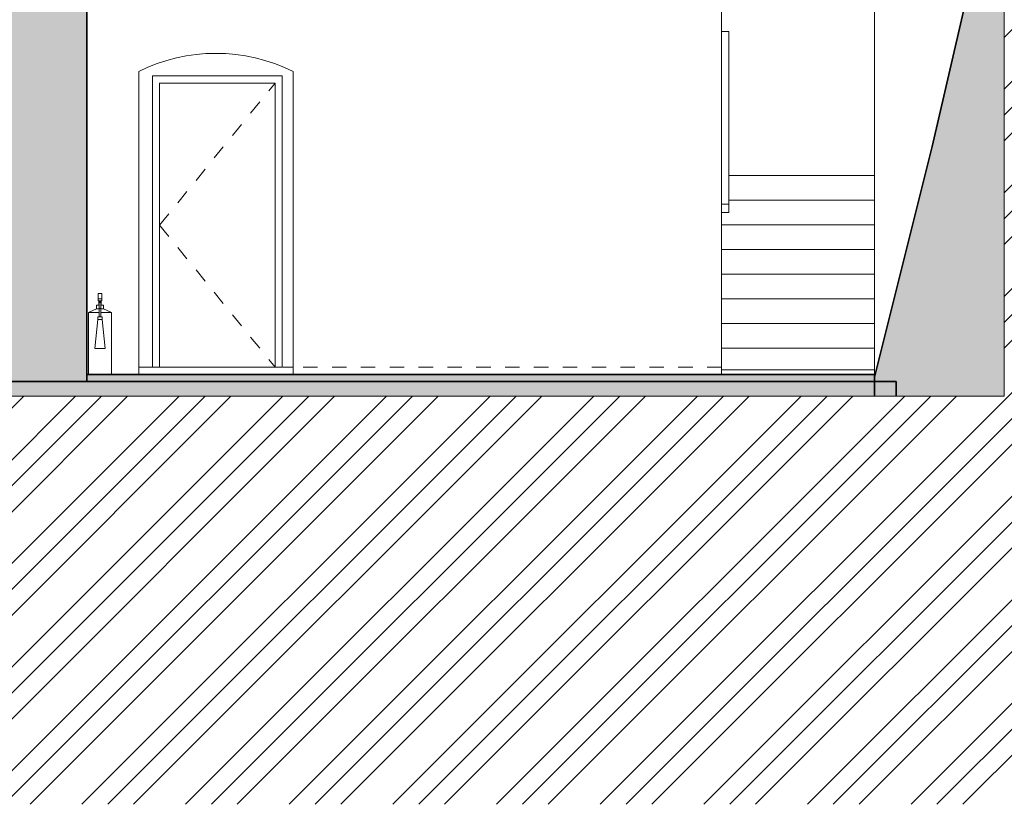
# Model space of a CAD drawing. Header units: metres. Extents: x -2.8 to 28.4, y -7 to 24.8.
# Tile 2 of 14: x 7.9 to 14.7, y -7 to -1.5. Entities that reach past the tile are written whole.
import ezdxf

# ---------------------------------------------------------------- set-up
doc = ezdxf.new("R2010")
doc.units = ezdxf.units.M
doc.linetypes.add('AV - Carkovana 2mm', pattern=[0.0027, 0.002, -0.0007])
doc.linetypes.add('AV - Tecka 1mm', pattern=[0.001, 0, -0.001])
for name, color, linetype, lineweight in [('AV-LEGENDY', 7, 'Continuous', 18), ('AV-SRAFY', 7, 'Continuous', 35), ('AV-STAVBA', 7, 'Continuous', 18)]:
    doc.layers.add(name, color=color, linetype=linetype, lineweight=lineweight)
doc.layers.add('AV-MISTNOSTI', color=7, linetype='AV - Tecka 1mm', lineweight=13, true_color=0x85cf54)

# ---------------------------------------------------------------- blocks, each defined once
blk = doc.blocks.new('DO_1-P_Ocel_ - 800x1970_150-917843-Řez A-A_')
at = {"layer": 'AV-STAVBA'}
for p, q in [((9.7432, -1.93), (8.8432, -1.93)), ((8.8432, -1.93), (8.8432, -3.95)), ((9.7432, -3.95), (9.7432, -1.93)), ((8.8932, -3.95), (8.8932, -1.98)), ((8.8932, -1.98), (9.6932, -1.98)), ((9.6932, -1.98), (9.6932, -3.95)), ((8.8432, -3.95), (8.8932, -3.95)), ((9.6932, -3.95), (9.7432, -3.95))]:
    blk.add_line(p, q, dxfattribs=at)
at = {"layer": 'AV-STAVBA', "linetype": 'AV - Carkovana 2mm', "lineweight": 13}
for q in [(9.6932, -1.98), (9.6932, -3.95)]:
    blk.add_line((8.8932, -2.965), q, dxfattribs=at)
blk = doc.blocks.new('Railing - Railing-1021996-Řez A-A_')
at = {"layer": 'AV-STAVBA'}
for p, q in [((12.7886, -1.6216), (12.8386, -1.6216)), ((12.8386, -1.6216), (12.7886, -1.6216)), ((12.7886, -1.6216), (12.7886, -2.8189)), ((12.8386, -2.8189), (12.8386, -1.6216)), ((12.7886, -2.8189), (12.7886, -2.8785)), ((12.8386, -2.8189), (12.7886, -2.8189)), ((12.8386, -2.8785), (12.8386, -2.8189)), ((12.7886, -2.8785), (12.8386, -2.8785))]:
    blk.add_line(p, q, dxfattribs=at)
blk = doc.blocks.new('GM_Hasicí přístroj - Hasici pristroj-1546942-Řez A-A_')
at = {"layer": 'AV-STAVBA', "lineweight": 13}
for p, q in [((8.4671, -3.475), (8.4671, -3.4386)), ((8.4671, -3.4386), (8.4921, -3.4386)), ((8.4671, -3.49), (8.4671, -3.475)), ((8.4671, -3.475), (8.4921, -3.475)), ((8.4921, -3.4386), (8.4921, -3.475)), ((8.4921, -3.475), (8.4921, -3.49)), ((8.4546, -3.545), (8.3996, -3.57)), ((8.4546, -3.52), (8.4546, -3.545)), ((8.4751, -3.52), (8.4546, -3.52)), ((8.4546, -3.545), (8.4591, -3.545)), ((8.4593, -3.545), (8.4714, -3.545)), ((8.4921, -3.49), (8.4671, -3.49)), ((8.4719, -3.545), (8.4747, -3.545)), ((8.4722, -3.49), (8.4722, -3.5048)), ((8.4722, -3.5052), (8.4722, -3.52)), ((8.4746, -3.545), (8.4746, -3.6)), ((8.4759, -3.49), (8.4759, -3.4985)), ((8.4834, -3.49), (8.4834, -3.4985)), ((8.5046, -3.52), (8.4846, -3.52)), ((8.4846, -3.545), (8.4861, -3.545)), ((8.4846, -3.6), (8.4846, -3.545)), ((8.4874, -3.545), (8.4862, -3.545)), ((8.4871, -3.49), (8.4871, -3.52)), ((8.4879, -3.545), (8.5, -3.545)), ((8.5002, -3.545), (8.5046, -3.545)), ((8.5046, -3.545), (8.5046, -3.52)), ((8.5596, -3.57), (8.5046, -3.545)), ((8.3996, -3.57), (8.3996, -4)), ((8.4045, -3.57), (8.3996, -3.57)), ((8.4057, -3.57), (8.4072, -3.57)), ((8.4466, -3.57), (8.4071, -3.57)), ((8.4466, -3.57), (8.4523, -3.57)), ((8.4747, -3.57), (8.4522, -3.57)), ((8.4646, -3.6), (8.4646, -3.62)), ((8.4796, -3.6), (8.4646, -3.6)), ((8.4947, -3.6), (8.4796, -3.6)), ((8.507, -3.57), (8.4846, -3.57)), ((8.4947, -3.62), (8.4947, -3.6)), ((8.507, -3.57), (8.5135, -3.57)), ((8.5522, -3.57), (8.5134, -3.57)), ((8.5521, -3.57), (8.5536, -3.57)), ((8.5596, -3.57), (8.5548, -3.57)), ((8.5596, -4), (8.5596, -3.57)), ((8.4646, -3.62), (8.4446, -3.82)), ((8.4646, -3.62), (8.4796, -3.62)), ((8.4796, -3.62), (8.4947, -3.62)), ((8.4946, -3.62), (8.5146, -3.82)), ((8.4446, -3.82), (8.4796, -3.82)), ((8.4796, -3.82), (8.5146, -3.82))]:
    blk.add_line(p, q, dxfattribs=at)
at = {"layer": 'AV-STAVBA', "lineweight": 13, "flags": 128}
for points in [[(8.4746, -3.5047), (8.4747, -3.5045), (8.4747, -3.5043), (8.4747, -3.5041), (8.4747, -3.5039), (8.4747, -3.5037), (8.4748, -3.5035), (8.4748, -3.5033), (8.4749, -3.5031), (8.475, -3.5029), (8.475, -3.5027), (8.4751, -3.5026), (8.4752, -3.5024), (8.4753, -3.5022), (8.4754, -3.502), (8.4755, -3.5019), (8.4756, -3.5017), (8.4758, -3.5015), (8.4759, -3.5014), (8.476, -3.5012), (8.4762, -3.5011), (8.4763, -3.501), (8.4765, -3.5008), (8.4766, -3.5007), (8.4768, -3.5006), (8.4769, -3.5005), (8.4771, -3.5004), (8.4773, -3.5003), (8.4775, -3.5002), (8.4777, -3.5001), (8.4778, -3.5), (8.478, -3.5), (8.4782, -3.4999), (8.4784, -3.4998), (8.4786, -3.4998), (8.4788, -3.4998), (8.479, -3.4997), (8.4792, -3.4997), (8.4794, -3.4997), (8.4796, -3.4997), (8.4796, -3.4997)], [(8.4746, -3.505), (8.4746, -3.5048), (8.4746, -3.5047), (8.4746, -3.5047)], [(8.4746, -3.5047), (8.4746, -3.5047), (8.4746, -3.5049), (8.4746, -3.5052), (8.4746, -3.5056), (8.4746, -3.5061), (8.4746, -3.5067), (8.4746, -3.5075), (8.4746, -3.5083), (8.4746, -3.5093), (8.4746, -3.5103), (8.4746, -3.5115), (8.4746, -3.5127), (8.4746, -3.5141), (8.4746, -3.5156), (8.4746, -3.5171), (8.4746, -3.5188), (8.4746, -3.5205), (8.4746, -3.5224), (8.4746, -3.5243), (8.4746, -3.5263), (8.4746, -3.5284), (8.4746, -3.5305), (8.4746, -3.5327), (8.4746, -3.535), (8.4746, -3.5374), (8.4746, -3.5398), (8.4746, -3.5423), (8.4746, -3.5449), (8.4746, -3.545)], [(8.4796, -3.4997), (8.4798, -3.4997), (8.48, -3.4997), (8.4802, -3.4997), (8.4804, -3.4998), (8.4806, -3.4998), (8.4808, -3.4998), (8.481, -3.4999), (8.4812, -3.4999), (8.4814, -3.5), (8.4816, -3.5001), (8.4818, -3.5002), (8.482, -3.5003), (8.4821, -3.5004), (8.4823, -3.5005), (8.4825, -3.5006), (8.4826, -3.5007), (8.4828, -3.5008), (8.4829, -3.5009), (8.4831, -3.5011), (8.4832, -3.5012), (8.4834, -3.5014), (8.4835, -3.5015), (8.4836, -3.5017), (8.4837, -3.5018), (8.4839, -3.502), (8.484, -3.5022), (8.4841, -3.5023), (8.4841, -3.5025), (8.4842, -3.5027), (8.4843, -3.5029), (8.4844, -3.5031), (8.4844, -3.5033), (8.4845, -3.5035), (8.4845, -3.5036), (8.4846, -3.5038), (8.4846, -3.504), (8.4846, -3.5042), (8.4846, -3.5044), (8.4846, -3.5046), (8.4846, -3.5047)], [(8.4846, -3.545), (8.4846, -3.5425), (8.4846, -3.54), (8.4846, -3.5375), (8.4846, -3.5352), (8.4846, -3.5329), (8.4846, -3.5306), (8.4846, -3.5285), (8.4846, -3.5264), (8.4846, -3.5244), (8.4846, -3.5225), (8.4846, -3.5206), (8.4846, -3.5189), (8.4846, -3.5172), (8.4846, -3.5156), (8.4846, -3.5142), (8.4846, -3.5128), (8.4846, -3.5115), (8.4846, -3.5104), (8.4846, -3.5093), (8.4846, -3.5084), (8.4846, -3.5075), (8.4846, -3.5068), (8.4846, -3.5061), (8.4846, -3.5056), (8.4846, -3.5052), (8.4846, -3.5049), (8.4846, -3.5048), (8.4846, -3.5047)], [(8.4846, -3.5047), (8.4846, -3.5047), (8.4846, -3.5049), (8.4846, -3.505)]]:
    blk.add_lwpolyline(points, dxfattribs=at)
at = {"layer": 'AV-STAVBA', "lineweight": 13}
for start, end in [(0, 180), (120, 180), (180, 225), (180, 225), (75, 119.7463), (0, 60), (315, 0), (315, 0)]:
    blk.add_arc((8.4796, -3.505), 0.0075, start, end, dxfattribs=at)
for points, knots in [([(8.4796, -3.5439), (8.4791, -3.5439), (8.4779, -3.5439), (8.4763, -3.5441), (8.4754, -3.5444), (8.4749, -3.5446), (8.4747, -3.5448), (8.4746, -3.545), (8.4747, -3.5451), (8.4747, -3.5452)], [0, 0, 0, 0, 0.1111111, 0.2222222, 0.3333333, 0.3888889, 0.4444444, 0.5, 0.5555556, 0.5555556, 0.5555556, 0.5555556]), ([(8.4846, -3.5452), (8.4846, -3.5451), (8.4847, -3.545), (8.4846, -3.5448), (8.4844, -3.5446), (8.4839, -3.5444), (8.483, -3.5441), (8.4814, -3.5439), (8.4802, -3.5439), (8.4796, -3.5439)], [0.4444444, 0.4444444, 0.4444444, 0.4444444, 0.5, 0.5555556, 0.6111111, 0.6666667, 0.7777778, 0.8888889, 1, 1, 1, 1])]:
    blk.add_open_spline(points, degree=3, knots=knots, dxfattribs=at)
for points in [[(8.4796, -3.5), (8.4791, -3.5), (8.4779, -3.5002), (8.4764, -3.5011), (8.4752, -3.5025), (8.4748, -3.5036), (8.4747, -3.5041)], [(8.4846, -3.5059), (8.4847, -3.5053), (8.4847, -3.5041), (8.4841, -3.5025), (8.4829, -3.5011), (8.4814, -3.5002), (8.4802, -3.5), (8.4796, -3.5)]]:
    blk.add_open_spline(points, degree=3, dxfattribs=at)

msp = doc.modelspace()

# ---------------------------------------------------------------- hatches: boundary and pattern name
at = {"layer": 'AV-LEGENDY', "lineweight": 13}
h = msp.add_hatch(dxfattribs=at)
h.set_pattern_fill('FP_1', color=256, style=0, pattern_type=2)
h.set_pattern_definition([(45, (8.017, 9.925), (-0.35921, 0.35921), []), (45, (8.197, 9.925), (-0.35921, 0.35921), []), (45, (8.376, 9.925), (-0.35921, 0.35921), [])])
h.paths.add_polyline_path([(28.4466, -6.98), (28.4466, -0.78), (14.7482, -0.78), (14.7482, -4.15), (0.4482, -4.15), (0.4482, -0.8), (-2.8437, -0.8), (-2.8437, -6.98), (25.0817, -6.98)])
at = {"layer": 'AV-SRAFY', "lineweight": 18}
h = msp.add_hatch(color=256, dxfattribs=at)
h.paths.add_polyline_path([(13.8482, -4.15), (14.7482, -4.15), (14.7482, -0.72), (14.5482, -0.72), (14.5482, -1.12), (14.2482, -2.42), (13.8482, -4.02)])
h.paths.add_polyline_path([(13.8482, -0.7314), (13.9868, -0.5929), (13.8482, -0.5929), (13.8482, -0.6723)])
for points in [[(7.4567, -4.05), (8.3882, -4.05), (8.3882, -0.84), (7.2882, -0.84), (7.2882, -4.05)], [(13.1997, -4.05), (13.8482, -4.05), (13.8482, -4), (8.3882, -4), (8.3882, -4.05), (12.4075, -4.05)], [(13.9918, -4.15), (13.9982, -4.15), (13.9982, -4.05), (1.2482, -4.05), (1.2482, -4.15), (13.1997, -4.15)]]:
    msp.add_hatch(color=256, dxfattribs=at).paths.add_polyline_path(points)

# ---------------------------------------------------------------- linework, layer by layer
at = {"layer": 'AV-MISTNOSTI'}
for p, q in [((8.7482, -3.95), (9.8182, -3.95)), ((12.7882, -3.95), (9.8882, -3.95))]:
    msp.add_line(p, q, dxfattribs=at)
at = {"layer": 'AV-STAVBA'}
for p, q in [((13.8482, -4), (13.8482, -0.7314)), ((12.7882, -1.1778), (12.7882, -4)), ((8.7482, -4), (8.7482, -1.9)), ((9.8182, -1.9), (9.8182, -4)), ((8.8432, -3.95), (8.8432, -1.93)), ((8.8432, -1.93), (9.7432, -1.93)), ((9.7432, -1.93), (9.7432, -3.95)), ((12.8386, -2.6216), (13.8482, -2.6216)), ((12.8386, -2.7926), (13.8482, -2.7926)), ((12.7882, -2.9637), (13.8482, -2.9637)), ((12.7882, -3.1347), (13.8482, -3.1347)), ((12.7882, -3.3058), (13.8482, -3.3058)), ((12.7882, -3.4768), (13.8482, -3.4768)), ((12.7882, -3.6479), (13.8482, -3.6479)), ((12.7882, -3.8189), (13.8482, -3.8189)), ((9.7432, -3.95), (8.8432, -3.95)), ((12.7882, -3.9689), (13.8482, -3.9689))]:
    msp.add_line(p, q, dxfattribs=at)
at = {"layer": 'AV-STAVBA', "lineweight": 13}
for p, q in [((14.7482, -0.78), (14.7482, -4.15)), ((14.7482, -4.15), (0.4482, -4.15))]:
    msp.add_line(p, q, dxfattribs=at)
at = {"layer": 'AV-STAVBA', "lineweight": 35}
for p, q in [((8.3882, -0.84), (8.3882, -4.05)), ((14.5482, -1.12), (14.2482, -2.42)), ((14.2482, -2.42), (13.8482, -4.02)), ((13.8482, -4), (8.3882, -4)), ((13.8482, -4.15), (13.8482, -4)), ((13.9982, -4.05), (1.2482, -4.05)), ((13.9982, -4.15), (13.9982, -4.05))]:
    msp.add_line(p, q, dxfattribs=at)
at = {"layer": 'AV-STAVBA'}
msp.add_arc((9.2832, -2.9741), 1.2, 63.52333, 116.47667, dxfattribs=at)

# ---------------------------------------------------------------- block references
for name in ['Railing - Railing-1021996-Řez A-A_', 'DO_1-P_Ocel_ - 800x1970_150-917843-Řez A-A_', 'GM_Hasicí přístroj - Hasici pristroj-1546942-Řez A-A_']:
    msp.add_blockref(name, (0, 0), dxfattribs=at)

doc.saveas('drawing.dxf')
